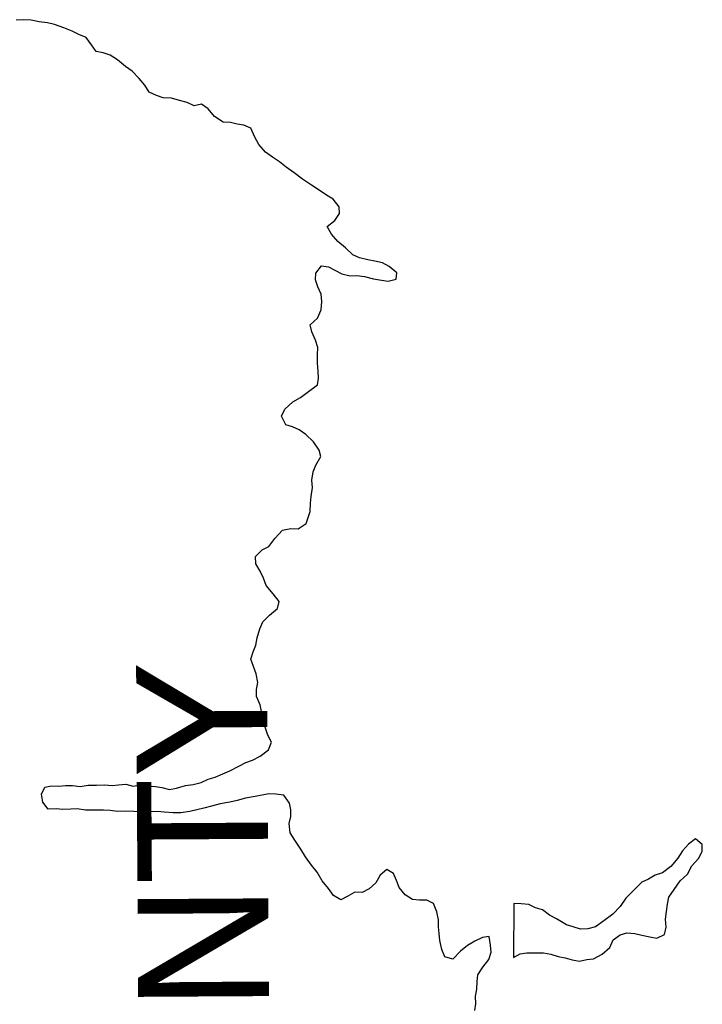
# Model space of a CAD drawing. Header units: feet. Extents: x 2113747 to 2516209, y 960708 to 1356798.
# Tile 43 of 206: x 2382567 to 2387785, y 1102558 to 1110084. Entities that reach past the tile are written whole.
import ezdxf

# ---------------------------------------------------------------- set-up
doc = ezdxf.new("R2010")
doc.units = ezdxf.units.FT
doc.header["$LTSCALE"] = 50
doc.header["$MEASUREMENT"] = 0
for name, color, linetype in [('0_Xref', 7, 'Continuous'), ('GM_X_Adjacent_County_Text', 251, 'Continuous'), ('GM_X_Major_Lake', 5, 'Continuous')]:
    doc.layers.add(name, color=color, linetype=linetype)
doc.styles.add('Styledgn030', font='dgn030.shx')

# ---------------------------------------------------------------- blocks, each defined once
blk = doc.blocks.new('POR')
at = {"layer": 'GM_X_Major_Lake', "flags": 128}
for points in [[(2384869.359999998, 1106744.56), (2384856.859999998, 1106794.63), (2384812.119999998, 1106858.49), (2384755.409999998, 1106912.22), (2384702.859999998, 1106949.94), (2384652.469999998, 1106971.61), (2384602.129999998, 1106987.27), (2384569.409999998, 1107053.23), (2384595.029999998, 1107107.63), (2384654.799999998, 1107162.3), (2384712.739999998, 1107196.89), (2384764.619999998, 1107233.43), (2384842.429999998, 1107292.25), (2384851.999999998, 1107344.51), (2384847.509999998, 1107398.66), (2384842.959999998, 1107458.83), (2384842.389999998, 1107523.06), (2384845.929999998, 1107577.27), (2384827.339999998, 1107635.33), (2384800.689999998, 1107697.33), (2384788.159999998, 1107751.41), (2384843.939999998, 1107802.04), (2384871.479999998, 1107866.49), (2384876.959999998, 1107928.75), (2384870.419999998, 1107986.9), (2384845.839999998, 1108040.89), (2384829.299999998, 1108094.94), (2384830.849999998, 1108147.14), (2384874.549999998, 1108201.68), (2384926.829999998, 1108194.07), (2384977.249999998, 1108170.39), (2385029.719999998, 1108140.71), (2385094.099999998, 1108127.17), (2385144.279999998, 1108129.59), (2385202.589999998, 1108122.02), (2385271.029999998, 1108102.5), (2385333.369999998, 1108092.96), (2385383.639999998, 1108085.33), (2385445.779999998, 1108099.89), (2385449.339999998, 1108150.09), (2385392.689999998, 1108197.81), (2385340.239999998, 1108225.48), (2385281.869999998, 1108239.06), (2385229.579999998, 1108248.68), (2385165.189999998, 1108264.22), (2385112.759999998, 1108287.89), (2385058.079999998, 1108339.63), (2384999.399999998, 1108389.34), (2384950.709999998, 1108445.13), (2384918.069999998, 1108503.08), (2384975.899999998, 1108549.7), (2385011.579999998, 1108602.17), (2385009.119999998, 1108652.32), (2384962.409999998, 1108712.16), (2384911.929999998, 1108743.87), (2384849.299999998, 1108785.52), (2384796.789999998, 1108819.21), (2384730.109999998, 1108864.84), (2384665.429999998, 1108912.49), (2384604.799999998, 1108956.16), (2384552.219999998, 1108997.88), (2384499.689999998, 1109033.59), (2384445.139999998, 1109071.29), (2384394.419999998, 1109129.08), (2384363.809999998, 1109185.03), (2384333.059999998, 1109255.03), (2384280.629999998, 1109278.7), (2384228.359999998, 1109286.3), (2384178.049999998, 1109297.94), (2384121.789999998, 1109301.5), (2384057.159999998, 1109343.13), (2384008.429999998, 1109402.95), (2383955.899999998, 1109438.65), (2383901.789999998, 1109426.18), (2383847.359999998, 1109449.83), (2383788.989999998, 1109465.42), (2383728.579999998, 1109483), (2383664.289999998, 1109486.49), (2383613.929999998, 1109504.15), (2383557.479999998, 1109529.79), (2383522.859999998, 1109583.71), (2383480.229999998, 1109635.55), (2383425.529999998, 1109689.3), (2383375.009999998, 1109725.02), (2383314.299999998, 1109776.71), (2383257.759999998, 1109812.38), (2383205.389999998, 1109830.03), (2383151.089999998, 1109839.63), (2383116.489999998, 1109891.53), (2383075.829999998, 1109947.4), (2383019.389999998, 1109971.03), (2382968.959999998, 1109996.72), (2382904.469999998, 1110022.29), (2382831.949999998, 1110047.8), (2382779.629999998, 1110059.42), (2382715.299999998, 1110066.94), (2382654.939999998, 1110080.5), (2382592.649999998, 1110084.01), (2382540.459999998, 1110081.59)], [(2384368.189999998, 1104145.5), (2384291.989999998, 1104132.84), (2384229.879999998, 1104116.29), (2384173.759999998, 1104103.8), (2384099.569999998, 1104091.15), (2384033.469999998, 1104072.57), (2383973.359999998, 1104056.03), (2383921.269999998, 1104043.57), (2383867.159999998, 1104031.1), (2383798.969999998, 1104020.51), (2383740.719999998, 1104022.05), (2383672.409999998, 1104025.52), (2383620.149999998, 1104031.12), (2383565.939999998, 1104028.68), (2383493.659999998, 1104028.1), (2383439.409999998, 1104031.68), (2383375.139999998, 1104033.17), (2383314.909999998, 1104030.68), (2383258.599999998, 1104040.26), (2383208.379999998, 1104041.87), (2383136.079999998, 1104041.29), (2383069.819999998, 1104040.76), (2383007.459999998, 1104052.31), (2382957.279999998, 1104049.89), (2382897.059999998, 1104047.4), (2382844.809999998, 1104050.99), (2382784.599999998, 1104048.5), (2382743.959999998, 1104102.37), (2382733.359999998, 1104164.5), (2382759.009999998, 1104216.89), (2382811.129999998, 1104227.34), (2382865.359999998, 1104225.77), (2382917.529999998, 1104230.2), (2382969.739999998, 1104230.62), (2383028.049999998, 1104223.06), (2383090.209999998, 1104233.6), (2383154.459999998, 1104234.1), (2383218.709999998, 1104236.63), (2383272.979999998, 1104231.04), (2383323.139999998, 1104235.46), (2383379.329999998, 1104239.92), (2383433.669999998, 1104226.31), (2383491.819999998, 1104236.82), (2383544.109999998, 1104227.2), (2383604.389999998, 1104223.67), (2383654.659999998, 1104216.04), (2383713.039999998, 1104200.45), (2383765.169999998, 1104208.9), (2383833.269999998, 1104229.51), (2383893.439999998, 1104238.03), (2383953.539999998, 1104254.56), (2384007.539999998, 1104279.08), (2384061.639999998, 1104293.57), (2384119.639999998, 1104320.12), (2384173.659999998, 1104342.63), (2384241.629999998, 1104377.29), (2384295.599999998, 1104405.83), (2384347.649999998, 1104424.3), (2384405.619999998, 1104454.87), (2384469.449999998, 1104503.55), (2384493.029999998, 1104561.94), (2384464.439999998, 1104615.9), (2384439.739999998, 1104683.94), (2384419.169999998, 1104739.97), (2384414.649999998, 1104796.13), (2384404.169999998, 1104846.22), (2384377.499999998, 1104910.23), (2384377.009999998, 1104964.42), (2384388.599999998, 1105016.69), (2384373.939999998, 1105084.81), (2384355.379999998, 1105140.86), (2384334.799999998, 1105196.89), (2384352.389999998, 1105251.22), (2384372.009999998, 1105303.56), (2384383.559999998, 1105359.85), (2384403.039999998, 1105428.24), (2384424.659999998, 1105480.6), (2384476.409999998, 1105533.19), (2384538.219999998, 1105583.86), (2384549.809999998, 1105636.14), (2384505.099999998, 1105695.99), (2384452.319999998, 1105759.79), (2384431.749999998, 1105815.82), (2384405.159999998, 1105869.79), (2384372.559999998, 1105923.72), (2384370.049999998, 1105979.9), (2384419.789999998, 1106032.48), (2384471.789999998, 1106056.98), (2384517.429999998, 1106117.55), (2384575.109999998, 1106182.24), (2384639.259999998, 1106194.8), (2384695.499999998, 1106193.25), (2384757.409999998, 1106231.87), (2384788.729999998, 1106324.45), (2384790.159999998, 1106388.68), (2384795.739999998, 1106438.9), (2384805.179999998, 1106507.22), (2384800.659999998, 1106563.37), (2384810.139999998, 1106627.68), (2384829.759999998, 1106680.01), (2384869.359999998, 1106744.56)], [(2386047.409999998, 1102511.22), (2386054.989999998, 1102561.45), (2386050.459999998, 1102619.61), (2386062.029999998, 1102673.89), (2386063.519999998, 1102732.11), (2386069.089999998, 1102784.34), (2386106.719999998, 1102842.84), (2386152.409999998, 1102899.4), (2386171.999999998, 1102955.76), (2386166.319999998, 1103010.34), (2386154.869999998, 1103076.04), (2386104.729999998, 1103067.61), (2386046.739999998, 1103041.05), (2385990.799999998, 1103008.49), (2385936.969999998, 1102963.9), (2385877.259999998, 1102903.22), (2385816.859999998, 1102920.8), (2385794.269999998, 1102976.81), (2385777.609999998, 1103044.91), (2385773.109999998, 1103099.07), (2385768.649999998, 1103149.2), (2385768.179999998, 1103203.39), (2385755.569999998, 1103265.51), (2385730.929999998, 1103327.52), (2385678.469999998, 1103355.2), (2385622.249999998, 1103354.75), (2385569.989999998, 1103360.36), (2385513.449999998, 1103396.03), (2385466.779999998, 1103449.85), (2385446.219999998, 1103503.86), (2385423.659999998, 1103557.87), (2385373.169999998, 1103589.58), (2385321.349999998, 1103545.02), (2385289.729999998, 1103486.56), (2385237.939999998, 1103439.99), (2385185.959999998, 1103413.47), (2385129.719999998, 1103415.03), (2385075.759999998, 1103384.49), (2385021.789999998, 1103355.97), (2384965.269999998, 1103389.63), (2384926.639999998, 1103443.51), (2384879.939999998, 1103501.34), (2384841.199999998, 1103567.26), (2384798.549999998, 1103621.1), (2384751.799999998, 1103684.95), (2384715.129999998, 1103744.87), (2384670.339999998, 1103812.75), (2384635.709999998, 1103868.67), (2384627.059999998, 1103938.84), (2384638.629999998, 1103993.12), (2384640.169999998, 1104045.32), (2384629.689999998, 1104095.41), (2384584.959999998, 1104157.26), (2384524.659999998, 1104164.81), (2384472.429999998, 1104166.4), (2384368.189999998, 1104145.5)], [(2386341.039999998, 1102914.97), (2386392.999999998, 1102943.47), (2386443.129999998, 1102951.9), (2386505.399999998, 1102950.4), (2386571.659999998, 1102950.92), (2386627.979999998, 1102941.34), (2386682.349999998, 1102923.72), (2386736.679999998, 1102912.1), (2386791.019999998, 1102898.49), (2386845.339999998, 1102886.89), (2386901.439999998, 1102901.39), (2386953.609999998, 1102905.81), (2387019.559999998, 1102942.47), (2387077.369999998, 1102991.1), (2387102.939999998, 1103051.51), (2387156.829999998, 1103090.08), (2387208.899999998, 1103104.54), (2387269.199999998, 1103099.01), (2387323.529999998, 1103087.4), (2387383.889999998, 1103073.84), (2387438.189999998, 1103064.24), (2387496.179999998, 1103092.8), (2387509.749999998, 1103147.09), (2387503.179999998, 1103209.25), (2387512.709999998, 1103267.53), (2387520.249999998, 1103323.79), (2387529.829999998, 1103376.05), (2387569.449999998, 1103436.58), (2387615.069999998, 1103501.17), (2387672.859999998, 1103551.8), (2387704.429999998, 1103616.28), (2387756.129999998, 1103672.89), (2387783.789999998, 1103725.29), (2387785.309999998, 1103779.49), (2387732.719999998, 1103823.23), (2387680.869999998, 1103782.68), (2387633.109999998, 1103732.12), (2387597.469999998, 1103675.64), (2387545.819999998, 1103611), (2387481.989999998, 1103562.32), (2387425.909999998, 1103545.81), (2387373.969999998, 1103515.29), (2387321.959999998, 1103490.79), (2387264.239999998, 1103434.13), (2387200.539999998, 1103369.4), (2387156.919999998, 1103306.83), (2387101.209999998, 1103248.19), (2387033.389999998, 1103195.46), (2386969.529999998, 1103150.8), (2386909.419999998, 1103134.26), (2386855.229999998, 1103131.82), (2386796.829999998, 1103149.41), (2386746.489999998, 1103165.06), (2386669.769999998, 1103212.62), (2386617.299999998, 1103240.29), (2386562.729999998, 1103280), (2386510.379999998, 1103295.64), (2386457.949999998, 1103321.31), (2386401.669999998, 1103326.88), (2386343.419999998, 1103328.42)], [(2386343.419999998, 1103328.42), (2386341.039999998, 1102914.97)]]:
    blk.add_lwpolyline(points, dxfattribs=at)
at = {"layer": 'GM_X_Adjacent_County_Text', "insert": (2384552.62088475, 1091813.750755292), "char_height": 1000, "attachment_point": 7, "rotation": 90.350914, "line_spacing_factor": 0.8, "style": 'Styledgn030'}
blk.add_mtext('{\\Fdgn000|c0;\\C256;MAHONING COUNTY}', dxfattribs=at)

msp = doc.modelspace()

# ---------------------------------------------------------------- block references
at = {"layer": '0_Xref'}
msp.add_blockref('POR', (0, 0), dxfattribs=at)

doc.saveas('drawing.dxf')
